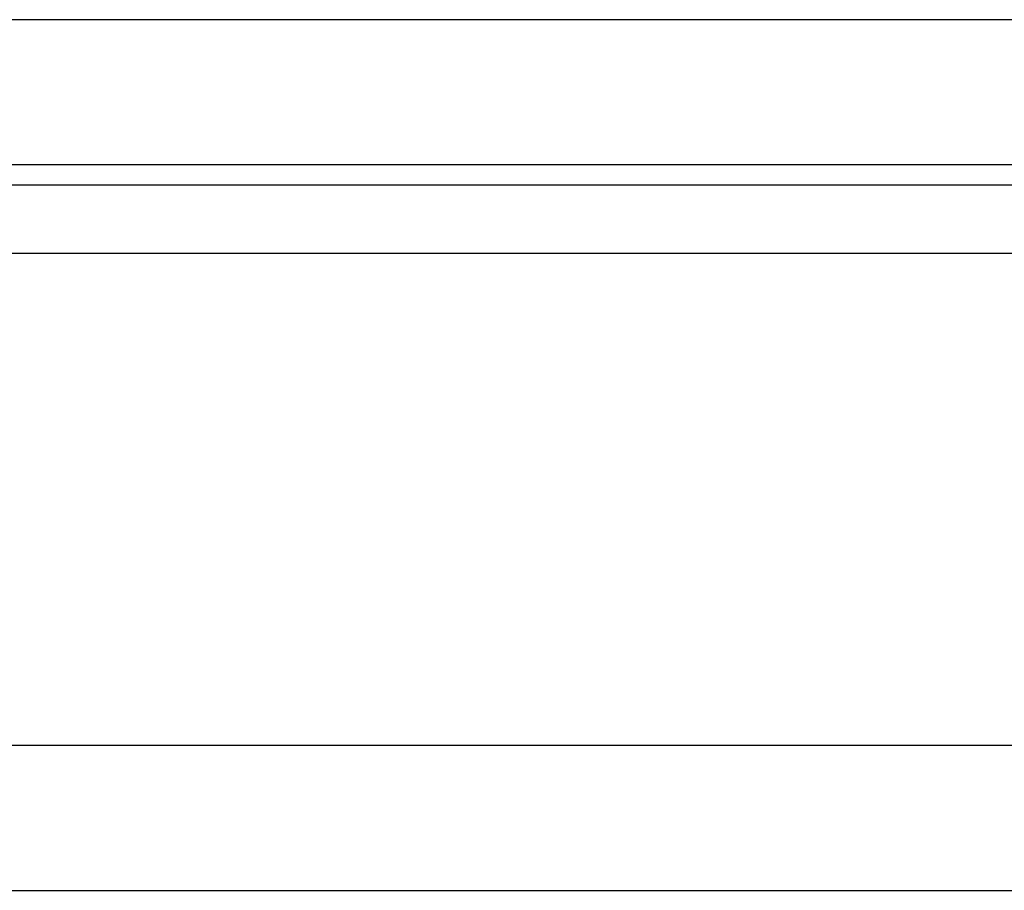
# Model space of a CAD drawing. Header units: millimetres. Extents: x 30 to 432, y -380 to -244.
# Tile 35 of 55: x 321 to 331, y -359 to -350. Entities that reach past the tile are written whole.
import ezdxf

# ---------------------------------------------------------------- set-up
doc = ezdxf.new("R2010")
doc.units = ezdxf.units.MM
doc.header["$LTSCALE"] = 0.15
doc.layers.add('OUT', color=3, linetype='CONTINUOUS')

msp = doc.modelspace()

# ---------------------------------------------------------------- linework, layer by layer
at = {"layer": 'OUT', "color": 0}
for p, q in [((384.674, -350.307), (261.674, -350.307)), ((384.674, -351.807), (261.674, -351.807)), ((223.567, -352.014), (426.704, -352.014)), ((223.207, -352.721), (426.704, -352.721)), ((222.817, -357.807), (426.704, -357.807)), ((176.704, -359.307), (426.704, -359.307))]:
    msp.add_line(p, q, dxfattribs=at)

doc.saveas('drawing.dxf')
